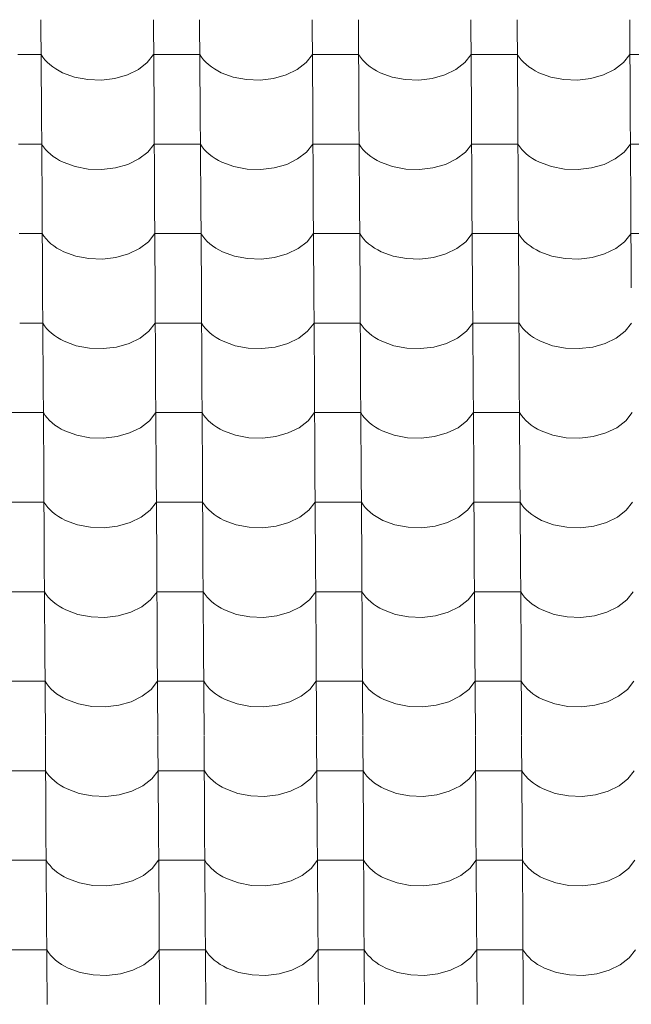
# Model space of a CAD drawing. Header units: millimetres. Extents: x -29001 to 109416, y -1251 to 13451.
# Tile 103 of 163: x -8757 to -8121, y 8009 to 9032. Entities that reach past the tile are written whole.
import ezdxf

# ---------------------------------------------------------------- set-up
doc = ezdxf.new("R2010")
doc.units = ezdxf.units.MM
doc.header["$MEASUREMENT"] = 0
doc.layers.add('POHLED JIŽNÍ_1_Konstrukce - nosné', color=7, linetype='Continuous')
doc.layers.add('POHLED JIŽNÍ_1_Nové_Výplně - Povrchové', color=7, linetype='Continuous')

# ---------------------------------------------------------------- blocks, each defined once
blk = doc.blocks.new('*X1', base_point=(-31394.7, -25864.9))
at = {"layer": 'POHLED JIŽNÍ_1_Nové_Výplně - Povrchové', "color": 21, "linetype": 'Continuous', "lineweight": 20, "true_color": 0xffaaaa}
for p, q in [((-8734.8, 9032.1), (-8734.2, 8939.4)), ((-8617.8, 9032.1), (-8617.2, 8939.4)), ((-8569.8, 9032.1), (-8569.2, 8939.4)), ((-8452.8, 9032.1), (-8452.2, 8939.4)), ((-8404.8, 9032.1), (-8404.2, 8939.4)), ((-8287.8, 9032.1), (-8287.2, 8939.4)), ((-8239.8, 9032.1), (-8239.2, 8939.4)), ((-8122.8, 9032.1), (-8122.3, 8939.4)), ((-8734.6, 8995.9), (-8758.6, 8995.9)), ((-8734.6, 8995.9), (-8732.7, 8993.2)), ((-8732.7, 8993.2), (-8730.6, 8990.5)), ((-8730.6, 8990.5), (-8728.2, 8987.9)), ((-8624.2, 8987.6), (-8617.6, 8995.9)), ((-8593.6, 8995.9), (-8617.6, 8995.9)), ((-8569.6, 8995.9), (-8593.6, 8995.9)), ((-8569.6, 8995.9), (-8567.7, 8993.2)), ((-8567.7, 8993.2), (-8565.6, 8990.5)), ((-8565.6, 8990.5), (-8563.2, 8987.9)), ((-8459.2, 8987.6), (-8452.6, 8995.9)), ((-8428.6, 8995.9), (-8452.6, 8995.9)), ((-8404.6, 8995.9), (-8428.6, 8995.9)), ((-8404.6, 8995.9), (-8402.7, 8993.2)), ((-8402.7, 8993.2), (-8400.6, 8990.5)), ((-8400.6, 8990.5), (-8398.2, 8987.9)), ((-8294.2, 8987.6), (-8287.6, 8995.9)), ((-8263.6, 8995.9), (-8287.6, 8995.9)), ((-8239.6, 8995.9), (-8263.6, 8995.9)), ((-8239.6, 8995.9), (-8237.7, 8993.2)), ((-8237.7, 8993.2), (-8235.6, 8990.5)), ((-8235.6, 8990.5), (-8233.2, 8987.9)), ((-8129.2, 8987.6), (-8122.6, 8995.9)), ((-8098.6, 8995.9), (-8122.6, 8995.9)), ((-8728.2, 8987.9), (-8725.5, 8985.4)), ((-8725.5, 8985.4), (-8722.5, 8983.1)), ((-8722.5, 8983.1), (-8719.3, 8980.9)), ((-8719.3, 8980.9), (-8715.9, 8978.9)), ((-8644.9, 8974.8), (-8633.5, 8980.4)), ((-8633.5, 8980.4), (-8624.2, 8987.6)), ((-8563.2, 8987.9), (-8560.5, 8985.4)), ((-8560.5, 8985.4), (-8557.5, 8983.1)), ((-8557.5, 8983.1), (-8554.3, 8980.9)), ((-8554.3, 8980.9), (-8550.9, 8978.9)), ((-8479.9, 8974.8), (-8468.5, 8980.4)), ((-8468.5, 8980.4), (-8459.2, 8987.6)), ((-8398.2, 8987.9), (-8395.5, 8985.4)), ((-8395.5, 8985.4), (-8392.5, 8983.1)), ((-8392.5, 8983.1), (-8389.3, 8980.9)), ((-8389.3, 8980.9), (-8385.9, 8978.9)), ((-8314.9, 8974.8), (-8303.5, 8980.4)), ((-8303.5, 8980.4), (-8294.2, 8987.6)), ((-8233.2, 8987.9), (-8230.5, 8985.4)), ((-8230.5, 8985.4), (-8227.5, 8983.1)), ((-8227.5, 8983.1), (-8224.3, 8980.9)), ((-8224.3, 8980.9), (-8220.9, 8978.9)), ((-8149.9, 8974.8), (-8138.5, 8980.4)), ((-8138.5, 8980.4), (-8129.2, 8987.6)), ((-8715.9, 8978.9), (-8712.2, 8977)), ((-8712.2, 8977), (-8699.8, 8972.5)), ((-8699.8, 8972.5), (-8686.1, 8969.9)), ((-8686.1, 8969.9), (-8671.9, 8969.4)), ((-8671.9, 8969.4), (-8658, 8971.1)), ((-8658, 8971.1), (-8644.9, 8974.8)), ((-8550.9, 8978.9), (-8547.3, 8977)), ((-8547.3, 8977), (-8534.8, 8972.5)), ((-8534.8, 8972.5), (-8521.1, 8969.9)), ((-8521.1, 8969.9), (-8506.9, 8969.4)), ((-8506.9, 8969.4), (-8493, 8971.1)), ((-8493, 8971.1), (-8479.9, 8974.8)), ((-8385.9, 8978.9), (-8382.3, 8977)), ((-8382.3, 8977), (-8369.8, 8972.5)), ((-8369.8, 8972.5), (-8356.1, 8969.9)), ((-8356.1, 8969.9), (-8341.9, 8969.4)), ((-8341.9, 8969.4), (-8328, 8971.1)), ((-8328, 8971.1), (-8314.9, 8974.8)), ((-8220.9, 8978.9), (-8217.3, 8977)), ((-8217.3, 8977), (-8204.8, 8972.5)), ((-8204.8, 8972.5), (-8191.1, 8969.9)), ((-8191.1, 8969.9), (-8176.9, 8969.4)), ((-8176.9, 8969.4), (-8163, 8971.1)), ((-8163, 8971.1), (-8149.9, 8974.8)), ((-8734.2, 8939.1), (-8733.6, 8846.4)), ((-8617.2, 8939.1), (-8616.7, 8846.4)), ((-8569.2, 8939.1), (-8568.6, 8846.4)), ((-8452.2, 8939.1), (-8451.7, 8846.4)), ((-8404.2, 8939.1), (-8403.6, 8846.4)), ((-8287.2, 8939.1), (-8286.7, 8846.4)), ((-8239.2, 8939.1), (-8238.6, 8846.4)), ((-8122.3, 8939.1), (-8121.7, 8846.4)), ((-8734, 8902.9), (-8758, 8902.9)), ((-8734, 8902.9), (-8732.1, 8900.1)), ((-8732.1, 8900.1), (-8730, 8897.4)), ((-8623.6, 8894.5), (-8617, 8902.9)), ((-8593, 8902.9), (-8617, 8902.9)), ((-8569, 8902.9), (-8593, 8902.9)), ((-8569, 8902.9), (-8567.1, 8900.1)), ((-8567.1, 8900.1), (-8565, 8897.4)), ((-8458.6, 8894.5), (-8452, 8902.9)), ((-8428, 8902.9), (-8452, 8902.9)), ((-8404, 8902.9), (-8428, 8902.9)), ((-8404, 8902.9), (-8402.1, 8900.1)), ((-8402.1, 8900.1), (-8400, 8897.4)), ((-8293.6, 8894.5), (-8287, 8902.9)), ((-8263, 8902.9), (-8287, 8902.9)), ((-8239, 8902.9), (-8263, 8902.9)), ((-8239, 8902.9), (-8237.1, 8900.1)), ((-8237.1, 8900.1), (-8235, 8897.4)), ((-8128.6, 8894.5), (-8122, 8902.9)), ((-8098, 8902.9), (-8122, 8902.9)), ((-8730, 8897.4), (-8727.6, 8894.9)), ((-8727.6, 8894.9), (-8724.9, 8892.4)), ((-8724.9, 8892.4), (-8721.9, 8890.1)), ((-8721.9, 8890.1), (-8718.7, 8887.9)), ((-8718.7, 8887.9), (-8715.3, 8885.9)), ((-8632.9, 8887.4), (-8623.6, 8894.5)), ((-8565, 8897.4), (-8562.6, 8894.9)), ((-8562.6, 8894.9), (-8559.9, 8892.4)), ((-8559.9, 8892.4), (-8556.9, 8890.1)), ((-8556.9, 8890.1), (-8553.7, 8887.9)), ((-8553.7, 8887.9), (-8550.3, 8885.9)), ((-8467.9, 8887.4), (-8458.6, 8894.5)), ((-8400, 8897.4), (-8397.6, 8894.9)), ((-8397.6, 8894.9), (-8394.9, 8892.4)), ((-8394.9, 8892.4), (-8391.9, 8890.1)), ((-8391.9, 8890.1), (-8388.7, 8887.9)), ((-8388.7, 8887.9), (-8385.3, 8885.9)), ((-8302.9, 8887.4), (-8293.6, 8894.5)), ((-8235, 8897.4), (-8232.6, 8894.9)), ((-8232.6, 8894.9), (-8229.9, 8892.4)), ((-8229.9, 8892.4), (-8226.9, 8890.1)), ((-8226.9, 8890.1), (-8223.7, 8887.9)), ((-8223.7, 8887.9), (-8220.3, 8885.9)), ((-8137.9, 8887.4), (-8128.6, 8894.5)), ((-8715.3, 8885.9), (-8711.7, 8884)), ((-8711.7, 8884), (-8699.2, 8879.5)), ((-8699.2, 8879.5), (-8685.5, 8876.9)), ((-8671.3, 8876.4), (-8657.4, 8878.1)), ((-8657.4, 8878.1), (-8644.3, 8881.8)), ((-8644.3, 8881.8), (-8632.9, 8887.4)), ((-8550.3, 8885.9), (-8546.7, 8884)), ((-8546.7, 8884), (-8534.2, 8879.5)), ((-8534.2, 8879.5), (-8520.5, 8876.9)), ((-8506.3, 8876.4), (-8492.4, 8878.1)), ((-8492.4, 8878.1), (-8479.3, 8881.8)), ((-8479.3, 8881.8), (-8467.9, 8887.4)), ((-8385.3, 8885.9), (-8381.7, 8884)), ((-8381.7, 8884), (-8369.2, 8879.5)), ((-8369.2, 8879.5), (-8355.5, 8876.9)), ((-8341.3, 8876.4), (-8327.4, 8878.1)), ((-8327.4, 8878.1), (-8314.3, 8881.8)), ((-8314.3, 8881.8), (-8302.9, 8887.4)), ((-8220.3, 8885.9), (-8216.7, 8884)), ((-8216.7, 8884), (-8204.2, 8879.5)), ((-8204.2, 8879.5), (-8190.5, 8876.9)), ((-8176.3, 8876.4), (-8162.4, 8878.1)), ((-8162.4, 8878.1), (-8149.3, 8881.8)), ((-8149.3, 8881.8), (-8137.9, 8887.4)), ((-8685.5, 8876.9), (-8671.3, 8876.4)), ((-8520.5, 8876.9), (-8506.3, 8876.4)), ((-8355.5, 8876.9), (-8341.3, 8876.4)), ((-8190.5, 8876.9), (-8176.3, 8876.4)), ((-8733.6, 8846.1), (-8733, 8753.4)), ((-8616.7, 8846.1), (-8616.1, 8753.4)), ((-8568.6, 8846.1), (-8568, 8753.4)), ((-8451.7, 8846.1), (-8451.1, 8753.4)), ((-8403.6, 8846.1), (-8403, 8753.4)), ((-8286.7, 8846.1), (-8286.1, 8753.4)), ((-8238.6, 8846.1), (-8238.1, 8753.4)), ((-8121.7, 8846.1), (-8121.1, 8753.4)), ((-8733.4, 8809.9), (-8757.4, 8809.9)), ((-8733.4, 8809.9), (-8731.6, 8807.1)), ((-8731.6, 8807.1), (-8729.4, 8804.4)), ((-8623.1, 8801.5), (-8616.4, 8809.9)), ((-8592.4, 8809.9), (-8616.4, 8809.9)), ((-8568.4, 8809.9), (-8592.4, 8809.9)), ((-8568.4, 8809.9), (-8566.6, 8807.1)), ((-8566.6, 8807.1), (-8564.4, 8804.4)), ((-8458.1, 8801.5), (-8451.4, 8809.9)), ((-8427.4, 8809.9), (-8451.4, 8809.9)), ((-8403.4, 8809.9), (-8427.4, 8809.9)), ((-8403.4, 8809.9), (-8401.6, 8807.1)), ((-8401.6, 8807.1), (-8399.4, 8804.4)), ((-8293.1, 8801.5), (-8286.4, 8809.9)), ((-8262.4, 8809.9), (-8286.4, 8809.9)), ((-8238.4, 8809.9), (-8262.4, 8809.9)), ((-8238.4, 8809.9), (-8236.6, 8807.1)), ((-8236.6, 8807.1), (-8234.4, 8804.4)), ((-8128.1, 8801.5), (-8121.4, 8809.9)), ((-8097.4, 8809.9), (-8121.4, 8809.9)), ((-8729.4, 8804.4), (-8727, 8801.8)), ((-8727, 8801.8), (-8724.3, 8799.4)), ((-8724.3, 8799.4), (-8721.3, 8797.1)), ((-8721.3, 8797.1), (-8718.1, 8794.9)), ((-8632.3, 8794.4), (-8623.1, 8801.5)), ((-8564.4, 8804.4), (-8562, 8801.8)), ((-8562, 8801.8), (-8559.3, 8799.4)), ((-8559.3, 8799.4), (-8556.3, 8797.1)), ((-8556.3, 8797.1), (-8553.1, 8794.9)), ((-8467.3, 8794.4), (-8458.1, 8801.5)), ((-8399.4, 8804.4), (-8397, 8801.8)), ((-8397, 8801.8), (-8394.3, 8799.4)), ((-8394.3, 8799.4), (-8391.3, 8797.1)), ((-8391.3, 8797.1), (-8388.1, 8794.9)), ((-8302.3, 8794.4), (-8293.1, 8801.5)), ((-8234.4, 8804.4), (-8232, 8801.8)), ((-8232, 8801.8), (-8229.3, 8799.4)), ((-8229.3, 8799.4), (-8226.4, 8797.1)), ((-8226.4, 8797.1), (-8223.2, 8794.9)), ((-8137.3, 8794.4), (-8128.1, 8801.5)), ((-8718.1, 8794.9), (-8714.7, 8792.9)), ((-8714.7, 8792.9), (-8711.1, 8791)), ((-8711.1, 8791), (-8698.6, 8786.4)), ((-8698.6, 8786.4), (-8684.9, 8783.9)), ((-8656.8, 8785.1), (-8643.8, 8788.8)), ((-8643.8, 8788.8), (-8632.3, 8794.4)), ((-8553.1, 8794.9), (-8549.7, 8792.9)), ((-8549.7, 8792.9), (-8546.1, 8791)), ((-8546.1, 8791), (-8533.6, 8786.4)), ((-8533.6, 8786.4), (-8519.9, 8783.9)), ((-8491.8, 8785.1), (-8478.8, 8788.8)), ((-8478.8, 8788.8), (-8467.3, 8794.4)), ((-8388.1, 8794.9), (-8384.7, 8792.9)), ((-8384.7, 8792.9), (-8381.1, 8791)), ((-8381.1, 8791), (-8368.6, 8786.4)), ((-8368.6, 8786.4), (-8354.9, 8783.9)), ((-8326.8, 8785.1), (-8313.8, 8788.8)), ((-8313.8, 8788.8), (-8302.3, 8794.4)), ((-8223.2, 8794.9), (-8219.7, 8792.9)), ((-8219.7, 8792.9), (-8216.1, 8791)), ((-8216.1, 8791), (-8203.6, 8786.4)), ((-8203.6, 8786.4), (-8189.9, 8783.9)), ((-8161.8, 8785.1), (-8148.8, 8788.8)), ((-8148.8, 8788.8), (-8137.3, 8794.4)), ((-8684.9, 8783.9), (-8670.8, 8783.4)), ((-8670.8, 8783.4), (-8656.8, 8785.1)), ((-8519.9, 8783.9), (-8505.8, 8783.4)), ((-8505.8, 8783.4), (-8491.8, 8785.1)), ((-8354.9, 8783.9), (-8340.8, 8783.4)), ((-8340.8, 8783.4), (-8326.8, 8785.1)), ((-8189.9, 8783.9), (-8175.8, 8783.4)), ((-8175.8, 8783.4), (-8161.8, 8785.1)), ((-8733, 8753.1), (-8732.5, 8660.4)), ((-8616.1, 8753.1), (-8615.5, 8660.4)), ((-8568, 8753.1), (-8567.5, 8660.4)), ((-8451.1, 8753.1), (-8450.5, 8660.4)), ((-8403, 8753.1), (-8402.5, 8660.4)), ((-8286.1, 8753.1), (-8285.5, 8660.4)), ((-8238, 8753.1), (-8237.5, 8660.4)), ((-8732.8, 8716.9), (-8756.8, 8716.9)), ((-8732.8, 8716.9), (-8731, 8714.1)), ((-8731, 8714.1), (-8728.8, 8711.4)), ((-8622.5, 8708.5), (-8615.9, 8716.9)), ((-8591.8, 8716.9), (-8615.9, 8716.9)), ((-8567.8, 8716.9), (-8591.8, 8716.9)), ((-8567.8, 8716.9), (-8566, 8714.1)), ((-8566, 8714.1), (-8563.8, 8711.4)), ((-8457.5, 8708.5), (-8450.9, 8716.9)), ((-8426.8, 8716.9), (-8450.9, 8716.9)), ((-8402.8, 8716.9), (-8426.8, 8716.9)), ((-8402.8, 8716.9), (-8401, 8714.1)), ((-8401, 8714.1), (-8398.8, 8711.4)), ((-8292.5, 8708.5), (-8285.9, 8716.9)), ((-8261.8, 8716.9), (-8285.9, 8716.9)), ((-8237.8, 8716.9), (-8261.8, 8716.9)), ((-8237.8, 8716.9), (-8236, 8714.1)), ((-8236, 8714.1), (-8233.8, 8711.4)), ((-8127.5, 8708.5), (-8120.9, 8716.9)), ((-8728.8, 8711.4), (-8726.4, 8708.8)), ((-8726.4, 8708.8), (-8723.7, 8706.4)), ((-8723.7, 8706.4), (-8720.8, 8704)), ((-8720.8, 8704), (-8717.6, 8701.9)), ((-8631.7, 8701.4), (-8622.5, 8708.5)), ((-8563.8, 8711.4), (-8561.4, 8708.8)), ((-8561.4, 8708.8), (-8558.7, 8706.4)), ((-8558.7, 8706.4), (-8555.8, 8704)), ((-8555.8, 8704), (-8552.6, 8701.9)), ((-8466.7, 8701.4), (-8457.5, 8708.5)), ((-8398.8, 8711.4), (-8396.4, 8708.8)), ((-8396.4, 8708.8), (-8393.7, 8706.4)), ((-8393.7, 8706.4), (-8390.8, 8704)), ((-8390.8, 8704), (-8387.6, 8701.9)), ((-8301.7, 8701.4), (-8292.5, 8708.5)), ((-8233.8, 8711.4), (-8231.4, 8708.8)), ((-8231.4, 8708.8), (-8228.7, 8706.4)), ((-8228.7, 8706.4), (-8225.8, 8704)), ((-8225.8, 8704), (-8222.6, 8701.9)), ((-8136.7, 8701.4), (-8127.5, 8708.5)), ((-8717.6, 8701.9), (-8714.1, 8699.9)), ((-8714.1, 8699.9), (-8710.5, 8698)), ((-8710.5, 8698), (-8698, 8693.4)), ((-8656.2, 8692), (-8643.2, 8695.8)), ((-8643.2, 8695.8), (-8631.7, 8701.4)), ((-8552.6, 8701.9), (-8549.1, 8699.9)), ((-8549.1, 8699.9), (-8545.5, 8698)), ((-8545.5, 8698), (-8533, 8693.4)), ((-8491.2, 8692), (-8478.2, 8695.8)), ((-8478.2, 8695.8), (-8466.7, 8701.4)), ((-8387.6, 8701.9), (-8384.1, 8699.9)), ((-8384.1, 8699.9), (-8380.5, 8698)), ((-8380.5, 8698), (-8368, 8693.4)), ((-8326.2, 8692), (-8313.2, 8695.8)), ((-8313.2, 8695.8), (-8301.7, 8701.4)), ((-8222.6, 8701.9), (-8219.1, 8699.9)), ((-8219.1, 8699.9), (-8215.5, 8698)), ((-8215.5, 8698), (-8203, 8693.4)), ((-8161.2, 8692), (-8148.2, 8695.8)), ((-8148.2, 8695.8), (-8136.7, 8701.4)), ((-8698, 8693.4), (-8684.4, 8690.8)), ((-8684.4, 8690.8), (-8670.2, 8690.4)), ((-8670.2, 8690.4), (-8656.2, 8692)), ((-8533, 8693.4), (-8519.4, 8690.8)), ((-8519.4, 8690.8), (-8505.2, 8690.4)), ((-8505.2, 8690.4), (-8491.2, 8692)), ((-8368, 8693.4), (-8354.4, 8690.8)), ((-8354.4, 8690.8), (-8340.2, 8690.4)), ((-8340.2, 8690.4), (-8326.2, 8692)), ((-8203, 8693.4), (-8189.4, 8690.8)), ((-8189.4, 8690.8), (-8175.2, 8690.4)), ((-8175.2, 8690.4), (-8161.2, 8692)), ((-8732.5, 8660.1), (-8731.9, 8567.4)), ((-8615.5, 8660.1), (-8614.9, 8567.4)), ((-8567.5, 8660.1), (-8566.9, 8567.4)), ((-8450.5, 8660.1), (-8449.9, 8567.4)), ((-8402.5, 8660.1), (-8401.9, 8567.4)), ((-8285.5, 8660.1), (-8284.9, 8567.4)), ((-8237.5, 8660.1), (-8236.9, 8567.4)), ((-8756.3, 8623.9), (-8780.3, 8623.9)), ((-8732.2, 8623.9), (-8756.3, 8623.9)), ((-8732.2, 8623.9), (-8730.4, 8621.1)), ((-8621.9, 8615.5), (-8615.3, 8623.9)), ((-8591.3, 8623.9), (-8615.3, 8623.9)), ((-8567.2, 8623.9), (-8591.3, 8623.9)), ((-8567.2, 8623.9), (-8565.4, 8621.1)), ((-8456.9, 8615.5), (-8450.3, 8623.9)), ((-8426.3, 8623.9), (-8450.3, 8623.9)), ((-8402.2, 8623.9), (-8426.3, 8623.9)), ((-8402.2, 8623.9), (-8400.4, 8621.1)), ((-8291.9, 8615.5), (-8285.3, 8623.9)), ((-8261.3, 8623.9), (-8285.3, 8623.9)), ((-8237.2, 8623.9), (-8261.3, 8623.9)), ((-8237.2, 8623.9), (-8235.4, 8621.1)), ((-8126.9, 8615.5), (-8120.3, 8623.9)), ((-8730.4, 8621.1), (-8728.3, 8618.4)), ((-8728.3, 8618.4), (-8725.8, 8615.8)), ((-8725.8, 8615.8), (-8723.1, 8613.4)), ((-8723.1, 8613.4), (-8720.2, 8611)), ((-8631.2, 8608.3), (-8621.9, 8615.5)), ((-8565.4, 8621.1), (-8563.3, 8618.4)), ((-8563.3, 8618.4), (-8560.8, 8615.8)), ((-8560.8, 8615.8), (-8558.1, 8613.4)), ((-8558.1, 8613.4), (-8555.2, 8611)), ((-8466.2, 8608.3), (-8456.9, 8615.5)), ((-8400.4, 8621.1), (-8398.3, 8618.4)), ((-8398.3, 8618.4), (-8395.8, 8615.8)), ((-8395.8, 8615.8), (-8393.1, 8613.4)), ((-8393.1, 8613.4), (-8390.2, 8611)), ((-8301.2, 8608.3), (-8291.9, 8615.5)), ((-8235.4, 8621.1), (-8233.3, 8618.4)), ((-8233.3, 8618.4), (-8230.8, 8615.8)), ((-8230.8, 8615.8), (-8228.1, 8613.4)), ((-8228.1, 8613.4), (-8225.2, 8611)), ((-8136.2, 8608.3), (-8126.9, 8615.5)), ((-8720.2, 8611), (-8717, 8608.9)), ((-8717, 8608.9), (-8713.6, 8606.8)), ((-8713.6, 8606.8), (-8709.9, 8605)), ((-8709.9, 8605), (-8697.5, 8600.4)), ((-8655.6, 8599), (-8642.6, 8602.8)), ((-8642.6, 8602.8), (-8631.2, 8608.3)), ((-8555.2, 8611), (-8552, 8608.9)), ((-8552, 8608.9), (-8548.6, 8606.8)), ((-8548.6, 8606.8), (-8544.9, 8605)), ((-8544.9, 8605), (-8532.5, 8600.4)), ((-8490.6, 8599), (-8477.6, 8602.8)), ((-8477.6, 8602.8), (-8466.2, 8608.3)), ((-8390.2, 8611), (-8387, 8608.9)), ((-8387, 8608.9), (-8383.6, 8606.8)), ((-8383.6, 8606.8), (-8379.9, 8605)), ((-8379.9, 8605), (-8367.5, 8600.4)), ((-8325.6, 8599), (-8312.6, 8602.8)), ((-8312.6, 8602.8), (-8301.2, 8608.3)), ((-8225.2, 8611), (-8222, 8608.9)), ((-8222, 8608.9), (-8218.6, 8606.8)), ((-8218.6, 8606.8), (-8214.9, 8605)), ((-8214.9, 8605), (-8202.5, 8600.4)), ((-8160.6, 8599), (-8147.6, 8602.8)), ((-8147.6, 8602.8), (-8136.2, 8608.3)), ((-8697.5, 8600.4), (-8683.8, 8597.8)), ((-8683.8, 8597.8), (-8669.6, 8597.4)), ((-8669.6, 8597.4), (-8655.6, 8599)), ((-8532.5, 8600.4), (-8518.8, 8597.8)), ((-8518.8, 8597.8), (-8504.6, 8597.4)), ((-8504.6, 8597.4), (-8490.6, 8599)), ((-8367.5, 8600.4), (-8353.8, 8597.8)), ((-8353.8, 8597.8), (-8339.6, 8597.4)), ((-8339.6, 8597.4), (-8325.6, 8599)), ((-8202.5, 8600.4), (-8188.8, 8597.8)), ((-8188.8, 8597.8), (-8174.6, 8597.4)), ((-8174.6, 8597.4), (-8160.6, 8599)), ((-8731.9, 8567.1), (-8731.3, 8474.4)), ((-8614.9, 8567.1), (-8614.3, 8474.4)), ((-8566.9, 8567.1), (-8566.3, 8474.4)), ((-8449.9, 8567.1), (-8449.3, 8474.4)), ((-8401.9, 8567.1), (-8401.3, 8474.4)), ((-8284.9, 8567.1), (-8284.3, 8474.4)), ((-8236.9, 8567.1), (-8236.3, 8474.4)), ((-8755.7, 8530.9), (-8779.7, 8530.9)), ((-8731.7, 8530.9), (-8755.7, 8530.9)), ((-8731.7, 8530.9), (-8729.8, 8528.1)), ((-8621.3, 8522.5), (-8614.7, 8530.9)), ((-8590.7, 8530.9), (-8614.7, 8530.9)), ((-8566.7, 8530.9), (-8590.7, 8530.9)), ((-8566.7, 8530.9), (-8564.8, 8528.1)), ((-8456.3, 8522.5), (-8449.7, 8530.9)), ((-8425.7, 8530.9), (-8449.7, 8530.9)), ((-8401.7, 8530.9), (-8425.7, 8530.9)), ((-8401.7, 8530.9), (-8399.8, 8528.1)), ((-8291.3, 8522.5), (-8284.7, 8530.9)), ((-8260.7, 8530.9), (-8284.7, 8530.9)), ((-8236.7, 8530.9), (-8260.7, 8530.9)), ((-8236.7, 8530.9), (-8234.8, 8528.1)), ((-8126.3, 8522.5), (-8119.7, 8530.9)), ((-8729.8, 8528.1), (-8727.7, 8525.4)), ((-8727.7, 8525.4), (-8725.2, 8522.8)), ((-8725.2, 8522.8), (-8722.6, 8520.4)), ((-8722.6, 8520.4), (-8719.6, 8518)), ((-8630.6, 8515.3), (-8621.3, 8522.5)), ((-8564.8, 8528.1), (-8562.7, 8525.4)), ((-8562.7, 8525.4), (-8560.3, 8522.8)), ((-8560.3, 8522.8), (-8557.6, 8520.4)), ((-8557.6, 8520.4), (-8554.6, 8518)), ((-8465.6, 8515.3), (-8456.3, 8522.5)), ((-8399.8, 8528.1), (-8397.7, 8525.4)), ((-8397.7, 8525.4), (-8395.3, 8522.8)), ((-8395.3, 8522.8), (-8392.6, 8520.4)), ((-8392.6, 8520.4), (-8389.6, 8518)), ((-8300.6, 8515.3), (-8291.3, 8522.5)), ((-8234.8, 8528.1), (-8232.7, 8525.4)), ((-8232.7, 8525.4), (-8230.3, 8522.8)), ((-8230.3, 8522.8), (-8227.6, 8520.4)), ((-8227.6, 8520.4), (-8224.6, 8518)), ((-8135.6, 8515.3), (-8126.3, 8522.5)), ((-8719.6, 8518), (-8716.4, 8515.9)), ((-8716.4, 8515.9), (-8713, 8513.8)), ((-8713, 8513.8), (-8709.3, 8512)), ((-8709.3, 8512), (-8696.9, 8507.4)), ((-8655, 8506), (-8642, 8509.7)), ((-8642, 8509.7), (-8630.6, 8515.3)), ((-8554.6, 8518), (-8551.4, 8515.9)), ((-8551.4, 8515.9), (-8548, 8513.8)), ((-8548, 8513.8), (-8544.3, 8512)), ((-8544.3, 8512), (-8531.9, 8507.4)), ((-8490.1, 8506), (-8477, 8509.7)), ((-8477, 8509.7), (-8465.6, 8515.3)), ((-8389.6, 8518), (-8386.4, 8515.9)), ((-8386.4, 8515.9), (-8383, 8513.8)), ((-8383, 8513.8), (-8379.3, 8512)), ((-8379.3, 8512), (-8366.9, 8507.4)), ((-8325.1, 8506), (-8312, 8509.7)), ((-8312, 8509.7), (-8300.6, 8515.3)), ((-8224.6, 8518), (-8221.4, 8515.9)), ((-8221.4, 8515.9), (-8218, 8513.8)), ((-8218, 8513.8), (-8214.3, 8512)), ((-8214.3, 8512), (-8201.9, 8507.4)), ((-8160.1, 8506), (-8147, 8509.7)), ((-8147, 8509.7), (-8135.6, 8515.3)), ((-8696.9, 8507.4), (-8683.2, 8504.8)), ((-8683.2, 8504.8), (-8669, 8504.4)), ((-8669, 8504.4), (-8655, 8506)), ((-8531.9, 8507.4), (-8518.2, 8504.8)), ((-8518.2, 8504.8), (-8504, 8504.4)), ((-8504, 8504.4), (-8490.1, 8506)), ((-8366.9, 8507.4), (-8353.2, 8504.8)), ((-8353.2, 8504.8), (-8339, 8504.4)), ((-8339, 8504.4), (-8325.1, 8506)), ((-8201.9, 8507.4), (-8188.2, 8504.8)), ((-8188.2, 8504.8), (-8174, 8504.4)), ((-8174, 8504.4), (-8160.1, 8506)), ((-8731.3, 8474), (-8730.7, 8381.4)), ((-8614.3, 8474), (-8613.8, 8381.4)), ((-8566.3, 8474), (-8565.7, 8381.4)), ((-8449.3, 8474), (-8448.8, 8381.4)), ((-8401.3, 8474), (-8400.7, 8381.4)), ((-8284.3, 8474), (-8283.8, 8381.4)), ((-8236.3, 8474), (-8235.7, 8381.4)), ((-8755.1, 8437.9), (-8779.1, 8437.9)), ((-8731.1, 8437.9), (-8755.1, 8437.9)), ((-8731.1, 8437.9), (-8729.2, 8435.1)), ((-8620.7, 8429.5), (-8614.1, 8437.9)), ((-8590.1, 8437.9), (-8614.1, 8437.9)), ((-8566.1, 8437.9), (-8590.1, 8437.9)), ((-8566.1, 8437.9), (-8564.2, 8435.1)), ((-8455.7, 8429.5), (-8449.1, 8437.9)), ((-8425.1, 8437.9), (-8449.1, 8437.9)), ((-8401.1, 8437.9), (-8425.1, 8437.9)), ((-8401.1, 8437.9), (-8399.2, 8435.1)), ((-8290.7, 8429.5), (-8284.1, 8437.9)), ((-8260.1, 8437.9), (-8284.1, 8437.9)), ((-8236.1, 8437.9), (-8260.1, 8437.9)), ((-8236.1, 8437.9), (-8234.2, 8435.1)), ((-8125.7, 8429.5), (-8119.1, 8437.9)), ((-8729.2, 8435.1), (-8727.1, 8432.4)), ((-8727.1, 8432.4), (-8724.7, 8429.8)), ((-8724.7, 8429.8), (-8722, 8427.3)), ((-8630, 8422.3), (-8620.7, 8429.5)), ((-8564.2, 8435.1), (-8562.1, 8432.4)), ((-8562.1, 8432.4), (-8559.7, 8429.8)), ((-8559.7, 8429.8), (-8557, 8427.3)), ((-8465, 8422.3), (-8455.7, 8429.5)), ((-8399.2, 8435.1), (-8397.1, 8432.4)), ((-8397.1, 8432.4), (-8394.7, 8429.8)), ((-8394.7, 8429.8), (-8392, 8427.3)), ((-8300, 8422.3), (-8290.7, 8429.5)), ((-8234.2, 8435.1), (-8232.1, 8432.4)), ((-8232.1, 8432.4), (-8229.7, 8429.8)), ((-8229.7, 8429.8), (-8227, 8427.3)), ((-8135, 8422.3), (-8125.7, 8429.5)), ((-8722, 8427.3), (-8719, 8425)), ((-8719, 8425), (-8715.8, 8422.8)), ((-8715.8, 8422.8), (-8712.4, 8420.8)), ((-8712.4, 8420.8), (-8708.8, 8419)), ((-8708.8, 8419), (-8696.3, 8414.4)), ((-8641.4, 8416.7), (-8630, 8422.3)), ((-8557, 8427.3), (-8554, 8425)), ((-8554, 8425), (-8550.8, 8422.8)), ((-8550.8, 8422.8), (-8547.4, 8420.8)), ((-8547.4, 8420.8), (-8543.8, 8419)), ((-8543.8, 8419), (-8531.3, 8414.4)), ((-8476.4, 8416.7), (-8465, 8422.3)), ((-8392, 8427.3), (-8389, 8425)), ((-8389, 8425), (-8385.8, 8422.8)), ((-8385.8, 8422.8), (-8382.4, 8420.8)), ((-8382.4, 8420.8), (-8378.8, 8419)), ((-8378.8, 8419), (-8366.3, 8414.4)), ((-8311.4, 8416.7), (-8300, 8422.3)), ((-8227, 8427.3), (-8224, 8425)), ((-8224, 8425), (-8220.8, 8422.8)), ((-8220.8, 8422.8), (-8217.4, 8420.8)), ((-8217.4, 8420.8), (-8213.8, 8419)), ((-8213.8, 8419), (-8201.3, 8414.4)), ((-8146.4, 8416.7), (-8135, 8422.3)), ((-8696.3, 8414.4), (-8682.6, 8411.8)), ((-8682.6, 8411.8), (-8668.4, 8411.3)), ((-8668.4, 8411.3), (-8654.5, 8413)), ((-8654.5, 8413), (-8641.4, 8416.7)), ((-8531.3, 8414.4), (-8517.6, 8411.8)), ((-8517.6, 8411.8), (-8503.4, 8411.3)), ((-8503.4, 8411.3), (-8489.5, 8413)), ((-8489.5, 8413), (-8476.4, 8416.7)), ((-8366.3, 8414.4), (-8352.6, 8411.8)), ((-8352.6, 8411.8), (-8338.4, 8411.3)), ((-8338.4, 8411.3), (-8324.5, 8413)), ((-8324.5, 8413), (-8311.4, 8416.7)), ((-8201.3, 8414.4), (-8187.6, 8411.8)), ((-8187.6, 8411.8), (-8173.4, 8411.3)), ((-8173.4, 8411.3), (-8159.5, 8413)), ((-8159.5, 8413), (-8146.4, 8416.7)), ((-8730.7, 8381), (-8730.1, 8288.4)), ((-8613.8, 8381), (-8613.2, 8288.4)), ((-8565.7, 8381), (-8565.1, 8288.4)), ((-8448.8, 8381), (-8448.2, 8288.4)), ((-8400.7, 8381), (-8400.1, 8288.4)), ((-8283.8, 8381), (-8283.2, 8288.4)), ((-8235.7, 8381), (-8235.1, 8288.4)), ((-8754.5, 8344.9), (-8778.5, 8344.9)), ((-8730.5, 8344.9), (-8754.5, 8344.9)), ((-8730.5, 8344.9), (-8728.6, 8342.1)), ((-8728.6, 8342.1), (-8726.5, 8339.4)), ((-8726.5, 8339.4), (-8724.1, 8336.8)), ((-8724.1, 8336.8), (-8721.4, 8334.3)), ((-8629.4, 8329.3), (-8620.1, 8336.5)), ((-8620.1, 8336.5), (-8613.5, 8344.9)), ((-8589.5, 8344.9), (-8613.5, 8344.9)), ((-8565.5, 8344.9), (-8589.5, 8344.9)), ((-8565.5, 8344.9), (-8563.7, 8342.1)), ((-8563.7, 8342.1), (-8561.5, 8339.4)), ((-8561.5, 8339.4), (-8559.1, 8336.8)), ((-8559.1, 8336.8), (-8556.4, 8334.3)), ((-8464.4, 8329.3), (-8455.1, 8336.5)), ((-8455.1, 8336.5), (-8448.5, 8344.9)), ((-8424.5, 8344.9), (-8448.5, 8344.9)), ((-8400.5, 8344.9), (-8424.5, 8344.9)), ((-8400.5, 8344.9), (-8398.7, 8342.1)), ((-8398.7, 8342.1), (-8396.5, 8339.4)), ((-8396.5, 8339.4), (-8394.1, 8336.8)), ((-8394.1, 8336.8), (-8391.4, 8334.3)), ((-8299.4, 8329.3), (-8290.1, 8336.5)), ((-8290.1, 8336.5), (-8283.5, 8344.9)), ((-8259.5, 8344.9), (-8283.5, 8344.9)), ((-8235.5, 8344.9), (-8259.5, 8344.9)), ((-8235.5, 8344.9), (-8233.7, 8342.1)), ((-8233.7, 8342.1), (-8231.5, 8339.4)), ((-8231.5, 8339.4), (-8229.1, 8336.8)), ((-8229.1, 8336.8), (-8226.4, 8334.3)), ((-8134.4, 8329.3), (-8125.2, 8336.5)), ((-8125.2, 8336.5), (-8118.5, 8344.9)), ((-8721.4, 8334.3), (-8718.4, 8332)), ((-8718.4, 8332), (-8715.2, 8329.8)), ((-8715.2, 8329.8), (-8711.8, 8327.8)), ((-8711.8, 8327.8), (-8708.2, 8326)), ((-8708.2, 8326), (-8695.7, 8321.4)), ((-8640.8, 8323.7), (-8629.4, 8329.3)), ((-8556.4, 8334.3), (-8553.4, 8332)), ((-8553.4, 8332), (-8550.2, 8329.8)), ((-8550.2, 8329.8), (-8546.8, 8327.8)), ((-8546.8, 8327.8), (-8543.2, 8326)), ((-8543.2, 8326), (-8530.7, 8321.4)), ((-8475.9, 8323.7), (-8464.4, 8329.3)), ((-8391.4, 8334.3), (-8388.4, 8332)), ((-8388.4, 8332), (-8385.2, 8329.8)), ((-8385.2, 8329.8), (-8381.8, 8327.8)), ((-8381.8, 8327.8), (-8378.2, 8326)), ((-8378.2, 8326), (-8365.7, 8321.4)), ((-8310.9, 8323.7), (-8299.4, 8329.3)), ((-8226.4, 8334.3), (-8223.4, 8332)), ((-8223.4, 8332), (-8220.2, 8329.8)), ((-8220.2, 8329.8), (-8216.8, 8327.8)), ((-8216.8, 8327.8), (-8213.2, 8326)), ((-8213.2, 8326), (-8200.7, 8321.4)), ((-8145.9, 8323.7), (-8134.4, 8329.3)), ((-8695.7, 8321.4), (-8682, 8318.8)), ((-8682, 8318.8), (-8667.8, 8318.3)), ((-8667.8, 8318.3), (-8653.9, 8320)), ((-8653.9, 8320), (-8640.8, 8323.7)), ((-8530.7, 8321.4), (-8517, 8318.8)), ((-8517, 8318.8), (-8502.9, 8318.3)), ((-8502.9, 8318.3), (-8488.9, 8320)), ((-8488.9, 8320), (-8475.9, 8323.7)), ((-8365.7, 8321.4), (-8352, 8318.8)), ((-8352, 8318.8), (-8337.9, 8318.3)), ((-8337.9, 8318.3), (-8323.9, 8320)), ((-8323.9, 8320), (-8310.9, 8323.7)), ((-8200.7, 8321.4), (-8187, 8318.8)), ((-8187, 8318.8), (-8172.9, 8318.3)), ((-8172.9, 8318.3), (-8158.9, 8320)), ((-8158.9, 8320), (-8145.9, 8323.7)), ((-8730.1, 8288), (-8729.6, 8195.4)), ((-8613.2, 8288), (-8612.6, 8195.4)), ((-8565.1, 8288), (-8564.6, 8195.4)), ((-8448.2, 8288), (-8447.6, 8195.4)), ((-8400.1, 8288), (-8399.6, 8195.4)), ((-8283.2, 8288), (-8282.6, 8195.4)), ((-8235.1, 8288), (-8234.6, 8195.4)), ((-8753.9, 8251.9), (-8777.9, 8251.9)), ((-8729.9, 8251.9), (-8753.9, 8251.9)), ((-8729.9, 8251.9), (-8728.1, 8249.1)), ((-8728.1, 8249.1), (-8725.9, 8246.4)), ((-8725.9, 8246.4), (-8723.5, 8243.8)), ((-8723.5, 8243.8), (-8720.8, 8241.3)), ((-8619.6, 8243.5), (-8612.9, 8251.9)), ((-8588.9, 8251.9), (-8612.9, 8251.9)), ((-8564.9, 8251.9), (-8588.9, 8251.9)), ((-8564.9, 8251.9), (-8563.1, 8249.1)), ((-8563.1, 8249.1), (-8560.9, 8246.4)), ((-8560.9, 8246.4), (-8558.5, 8243.8)), ((-8558.5, 8243.8), (-8555.8, 8241.3)), ((-8454.6, 8243.5), (-8447.9, 8251.9)), ((-8423.9, 8251.9), (-8447.9, 8251.9)), ((-8399.9, 8251.9), (-8423.9, 8251.9)), ((-8399.9, 8251.9), (-8398.1, 8249.1)), ((-8398.1, 8249.1), (-8395.9, 8246.4)), ((-8395.9, 8246.4), (-8393.5, 8243.8)), ((-8393.5, 8243.8), (-8390.8, 8241.3)), ((-8289.6, 8243.5), (-8283, 8251.9)), ((-8258.9, 8251.9), (-8283, 8251.9)), ((-8234.9, 8251.9), (-8258.9, 8251.9)), ((-8234.9, 8251.9), (-8233.1, 8249.1)), ((-8233.1, 8249.1), (-8230.9, 8246.4)), ((-8230.9, 8246.4), (-8228.5, 8243.8)), ((-8228.5, 8243.8), (-8225.8, 8241.3)), ((-8124.6, 8243.5), (-8118, 8251.9)), ((-8720.8, 8241.3), (-8717.9, 8239)), ((-8717.9, 8239), (-8714.7, 8236.8)), ((-8714.7, 8236.8), (-8711.2, 8234.8)), ((-8711.2, 8234.8), (-8707.6, 8233)), ((-8640.3, 8230.7), (-8628.8, 8236.3)), ((-8628.8, 8236.3), (-8619.6, 8243.5)), ((-8555.8, 8241.3), (-8552.9, 8239)), ((-8552.9, 8239), (-8549.7, 8236.8)), ((-8549.7, 8236.8), (-8546.2, 8234.8)), ((-8546.2, 8234.8), (-8542.6, 8233)), ((-8475.3, 8230.7), (-8463.8, 8236.3)), ((-8463.8, 8236.3), (-8454.6, 8243.5)), ((-8390.8, 8241.3), (-8387.9, 8239)), ((-8387.9, 8239), (-8384.7, 8236.8)), ((-8384.7, 8236.8), (-8381.2, 8234.8)), ((-8381.2, 8234.8), (-8377.6, 8233)), ((-8310.3, 8230.7), (-8298.8, 8236.3)), ((-8298.8, 8236.3), (-8289.6, 8243.5)), ((-8225.8, 8241.3), (-8222.9, 8239)), ((-8222.9, 8239), (-8219.7, 8236.8)), ((-8219.7, 8236.8), (-8216.2, 8234.8)), ((-8216.2, 8234.8), (-8212.6, 8233)), ((-8145.3, 8230.7), (-8133.8, 8236.3)), ((-8133.8, 8236.3), (-8124.6, 8243.5)), ((-8707.6, 8233), (-8695.1, 8228.4)), ((-8695.1, 8228.4), (-8681.4, 8225.8)), ((-8681.4, 8225.8), (-8667.3, 8225.3)), ((-8667.3, 8225.3), (-8653.3, 8227)), ((-8653.3, 8227), (-8640.3, 8230.7)), ((-8542.6, 8233), (-8530.1, 8228.4)), ((-8530.1, 8228.4), (-8516.5, 8225.8)), ((-8516.5, 8225.8), (-8502.3, 8225.3)), ((-8502.3, 8225.3), (-8488.3, 8227)), ((-8488.3, 8227), (-8475.3, 8230.7)), ((-8377.6, 8233), (-8365.1, 8228.4)), ((-8365.1, 8228.4), (-8351.5, 8225.8)), ((-8351.5, 8225.8), (-8337.3, 8225.3)), ((-8337.3, 8225.3), (-8323.3, 8227)), ((-8323.3, 8227), (-8310.3, 8230.7)), ((-8212.6, 8233), (-8200.1, 8228.4)), ((-8200.1, 8228.4), (-8186.5, 8225.8)), ((-8186.5, 8225.8), (-8172.3, 8225.3)), ((-8172.3, 8225.3), (-8158.3, 8227)), ((-8158.3, 8227), (-8145.3, 8230.7)), ((-8729.6, 8195), (-8729, 8102.3)), ((-8612.6, 8195), (-8612, 8102.3)), ((-8564.6, 8195), (-8564, 8102.3)), ((-8447.6, 8195), (-8447, 8102.3)), ((-8399.6, 8195), (-8399, 8102.3)), ((-8282.6, 8195), (-8282, 8102.3)), ((-8234.6, 8195), (-8234, 8102.3)), ((-8753.3, 8158.9), (-8777.4, 8158.9)), ((-8729.3, 8158.9), (-8753.3, 8158.9)), ((-8729.3, 8158.9), (-8727.5, 8156.1)), ((-8727.5, 8156.1), (-8725.3, 8153.4)), ((-8725.3, 8153.4), (-8722.9, 8150.8)), ((-8619, 8150.5), (-8612.4, 8158.9)), ((-8588.3, 8158.9), (-8612.4, 8158.9)), ((-8564.3, 8158.9), (-8588.3, 8158.9)), ((-8564.3, 8158.9), (-8562.5, 8156.1)), ((-8562.5, 8156.1), (-8560.3, 8153.4)), ((-8560.3, 8153.4), (-8557.9, 8150.8)), ((-8454, 8150.5), (-8447.4, 8158.9)), ((-8423.3, 8158.9), (-8447.4, 8158.9)), ((-8399.3, 8158.9), (-8423.3, 8158.9)), ((-8399.3, 8158.9), (-8397.5, 8156.1)), ((-8397.5, 8156.1), (-8395.4, 8153.4)), ((-8395.4, 8153.4), (-8392.9, 8150.8)), ((-8289, 8150.5), (-8282.4, 8158.9)), ((-8258.4, 8158.9), (-8282.4, 8158.9)), ((-8234.3, 8158.9), (-8258.4, 8158.9)), ((-8234.3, 8158.9), (-8232.5, 8156.1)), ((-8232.5, 8156.1), (-8230.4, 8153.4)), ((-8230.4, 8153.4), (-8227.9, 8150.8)), ((-8124, 8150.5), (-8117.4, 8158.9)), ((-8722.9, 8150.8), (-8720.2, 8148.3)), ((-8720.2, 8148.3), (-8717.3, 8146)), ((-8717.3, 8146), (-8714.1, 8143.8)), ((-8714.1, 8143.8), (-8710.6, 8141.8)), ((-8710.6, 8141.8), (-8707, 8139.9)), ((-8639.7, 8137.7), (-8628.2, 8143.3)), ((-8628.2, 8143.3), (-8619, 8150.5)), ((-8557.9, 8150.8), (-8555.2, 8148.3)), ((-8555.2, 8148.3), (-8552.3, 8146)), ((-8552.3, 8146), (-8549.1, 8143.8)), ((-8549.1, 8143.8), (-8545.7, 8141.8)), ((-8545.7, 8141.8), (-8542, 8139.9)), ((-8474.7, 8137.7), (-8463.2, 8143.3)), ((-8463.2, 8143.3), (-8454, 8150.5)), ((-8392.9, 8150.8), (-8390.2, 8148.3)), ((-8390.2, 8148.3), (-8387.3, 8146)), ((-8387.3, 8146), (-8384.1, 8143.8)), ((-8384.1, 8143.8), (-8380.7, 8141.8)), ((-8380.7, 8141.8), (-8377, 8139.9)), ((-8309.7, 8137.7), (-8298.2, 8143.3)), ((-8298.2, 8143.3), (-8289, 8150.5)), ((-8227.9, 8150.8), (-8225.2, 8148.3)), ((-8225.2, 8148.3), (-8222.3, 8146)), ((-8222.3, 8146), (-8219.1, 8143.8)), ((-8219.1, 8143.8), (-8215.7, 8141.8)), ((-8215.7, 8141.8), (-8212, 8139.9)), ((-8144.7, 8137.7), (-8133.3, 8143.3)), ((-8133.3, 8143.3), (-8124, 8150.5)), ((-8707, 8139.9), (-8694.5, 8135.4)), ((-8694.5, 8135.4), (-8680.9, 8132.8)), ((-8680.9, 8132.8), (-8666.7, 8132.3)), ((-8666.7, 8132.3), (-8652.7, 8134)), ((-8652.7, 8134), (-8639.7, 8137.7)), ((-8542, 8139.9), (-8529.5, 8135.4)), ((-8529.5, 8135.4), (-8515.9, 8132.8)), ((-8515.9, 8132.8), (-8501.7, 8132.3)), ((-8501.7, 8132.3), (-8487.7, 8134)), ((-8487.7, 8134), (-8474.7, 8137.7)), ((-8377, 8139.9), (-8364.5, 8135.4)), ((-8364.5, 8135.4), (-8350.9, 8132.8)), ((-8350.9, 8132.8), (-8336.7, 8132.3)), ((-8336.7, 8132.3), (-8322.7, 8134)), ((-8322.7, 8134), (-8309.7, 8137.7)), ((-8212, 8139.9), (-8199.6, 8135.4)), ((-8199.6, 8135.4), (-8185.9, 8132.8)), ((-8185.9, 8132.8), (-8171.7, 8132.3)), ((-8171.7, 8132.3), (-8157.7, 8134)), ((-8157.7, 8134), (-8144.7, 8137.7)), ((-8729, 8102), (-8728.4, 8009.3)), ((-8612, 8102), (-8611.4, 8009.3)), ((-8564, 8102), (-8563.4, 8009.3)), ((-8447, 8102), (-8446.4, 8009.3)), ((-8399, 8102), (-8398.4, 8009.3)), ((-8282, 8102), (-8281.4, 8009.3)), ((-8234, 8102), (-8233.4, 8009.3)), ((-8752.8, 8065.9), (-8776.8, 8065.9)), ((-8728.7, 8065.9), (-8752.8, 8065.9)), ((-8728.7, 8065.9), (-8726.9, 8063.1)), ((-8726.9, 8063.1), (-8724.8, 8060.4)), ((-8724.8, 8060.4), (-8722.3, 8057.8)), ((-8618.4, 8057.5), (-8611.8, 8065.9)), ((-8587.8, 8065.9), (-8611.8, 8065.9)), ((-8563.7, 8065.9), (-8587.8, 8065.9)), ((-8563.7, 8065.9), (-8561.9, 8063.1)), ((-8561.9, 8063.1), (-8559.8, 8060.4)), ((-8559.8, 8060.4), (-8557.3, 8057.8)), ((-8453.4, 8057.5), (-8446.8, 8065.9)), ((-8422.8, 8065.9), (-8446.8, 8065.9)), ((-8398.8, 8065.9), (-8422.8, 8065.9)), ((-8398.8, 8065.9), (-8396.9, 8063.1)), ((-8396.9, 8063.1), (-8394.8, 8060.4)), ((-8394.8, 8060.4), (-8392.3, 8057.8)), ((-8288.4, 8057.5), (-8281.8, 8065.9)), ((-8257.8, 8065.9), (-8281.8, 8065.9)), ((-8233.8, 8065.9), (-8257.8, 8065.9)), ((-8233.8, 8065.9), (-8231.9, 8063.1)), ((-8231.9, 8063.1), (-8229.8, 8060.4)), ((-8229.8, 8060.4), (-8227.3, 8057.8)), ((-8123.4, 8057.5), (-8116.8, 8065.9)), ((-8722.3, 8057.8), (-8719.6, 8055.3)), ((-8719.6, 8055.3), (-8716.7, 8053)), ((-8716.7, 8053), (-8713.5, 8050.8)), ((-8713.5, 8050.8), (-8710.1, 8048.8)), ((-8639.1, 8044.7), (-8627.7, 8050.3)), ((-8627.7, 8050.3), (-8618.4, 8057.5)), ((-8557.3, 8057.8), (-8554.6, 8055.3)), ((-8554.6, 8055.3), (-8551.7, 8053)), ((-8551.7, 8053), (-8548.5, 8050.8)), ((-8548.5, 8050.8), (-8545.1, 8048.8)), ((-8474.1, 8044.7), (-8462.7, 8050.3)), ((-8462.7, 8050.3), (-8453.4, 8057.5)), ((-8392.3, 8057.8), (-8389.7, 8055.3)), ((-8389.7, 8055.3), (-8386.7, 8053)), ((-8386.7, 8053), (-8383.5, 8050.8)), ((-8383.5, 8050.8), (-8380.1, 8048.8)), ((-8309.1, 8044.7), (-8297.7, 8050.3)), ((-8297.7, 8050.3), (-8288.4, 8057.5)), ((-8227.3, 8057.8), (-8224.7, 8055.3)), ((-8224.7, 8055.3), (-8221.7, 8053)), ((-8221.7, 8053), (-8218.5, 8050.8)), ((-8218.5, 8050.8), (-8215.1, 8048.8)), ((-8144.1, 8044.7), (-8132.7, 8050.3)), ((-8132.7, 8050.3), (-8123.4, 8057.5)), ((-8710.1, 8048.8), (-8706.4, 8046.9)), ((-8706.4, 8046.9), (-8694, 8042.4)), ((-8694, 8042.4), (-8680.3, 8039.8)), ((-8680.3, 8039.8), (-8666.1, 8039.3)), ((-8666.1, 8039.3), (-8652.1, 8041)), ((-8652.1, 8041), (-8639.1, 8044.7)), ((-8545.1, 8048.8), (-8541.4, 8046.9)), ((-8541.4, 8046.9), (-8529, 8042.4)), ((-8529, 8042.4), (-8515.3, 8039.8)), ((-8515.3, 8039.8), (-8501.1, 8039.3)), ((-8501.1, 8039.3), (-8487.1, 8041)), ((-8487.1, 8041), (-8474.1, 8044.7)), ((-8380.1, 8048.8), (-8376.4, 8046.9)), ((-8376.4, 8046.9), (-8364, 8042.4)), ((-8364, 8042.4), (-8350.3, 8039.8)), ((-8350.3, 8039.8), (-8336.1, 8039.3)), ((-8336.1, 8039.3), (-8322.1, 8041)), ((-8322.1, 8041), (-8309.1, 8044.7)), ((-8215.1, 8048.8), (-8211.4, 8046.9)), ((-8211.4, 8046.9), (-8199, 8042.4)), ((-8199, 8042.4), (-8185.3, 8039.8)), ((-8185.3, 8039.8), (-8171.1, 8039.3)), ((-8171.1, 8039.3), (-8157.1, 8041)), ((-8157.1, 8041), (-8144.1, 8044.7))]:
    blk.add_line(p, q, dxfattribs=at)

msp = doc.modelspace()

# ---------------------------------------------------------------- block references
at = {"layer": 'POHLED JIŽNÍ_1_Konstrukce - nosné', "color": 9, "linetype": 'Continuous', "lineweight": 13}
msp.add_blockref('*X1', (-31394.7, -25864.9), dxfattribs=at)

doc.saveas('drawing.dxf')
